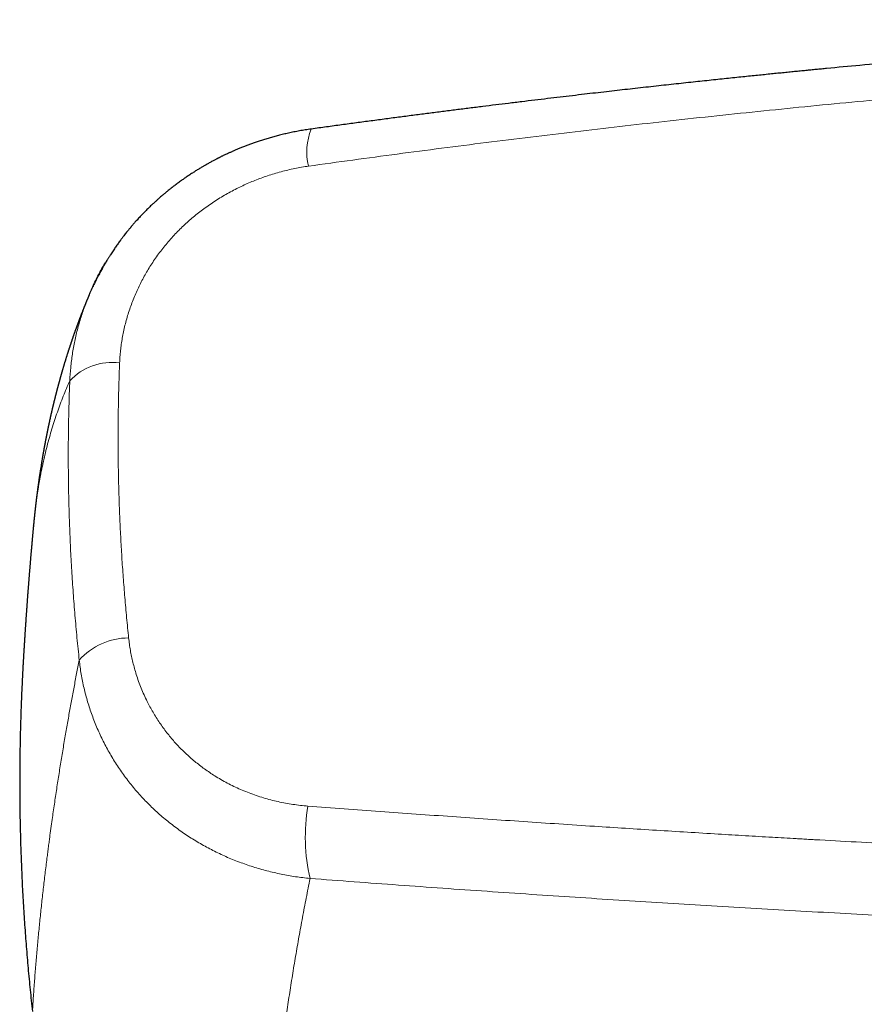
# Model space of a CAD drawing. Header units: millimetres. Extents: x 8 to 932, y 12 to 523.
# Tile 23 of 53: x 384 to 424, y 458 to 505. Entities that reach past the tile are written whole.
import ezdxf

# ---------------------------------------------------------------- set-up
doc = ezdxf.new("R2010")
doc.units = ezdxf.units.MM

msp = doc.modelspace()

# ---------------------------------------------------------------- linework, layer by layer
at = {"color": 7, "linetype": 'Continuous', "lineweight": 30}
for p, q in [((397.866, 499.854), (397.865, 499.853)), ((384.629, 480.946), (384.629, 480.95))]:
    msp.add_line(p, q, dxfattribs=at)
at = {"color": 252, "linetype": 'Continuous', "lineweight": 0}
msp.add_line((384.145, 474.546), (384.138, 474.405), dxfattribs=at)
for centre, radius, start, end in [((400.499, 498.773), 2.847, 157.7011, 193.9527), ((388.355, 486.034), 2.704, 81.9435, 137.5333), ((389.18, 472.438), 3.178, 90.2525, 138.1929), ((406.371, 466.142), 8.789, 170.3929, 193.0485)]:
    msp.add_arc(centre, radius, start, end, dxfattribs=at)
at = {"color": 7, "linetype": 'Continuous', "lineweight": 30}
for points, knots in [([(456.697, 505.062), (456.666, 505.061), (455.947, 505.034), (454.538, 504.975), (452.467, 504.884), (450.389, 504.784), (448.301, 504.677), (446.206, 504.562), (444.549, 504.465), (443.334, 504.391), (442.568, 504.343), (441.81, 504.295), (441.06, 504.247), (440.319, 504.198), (439.543, 504.146), (438.735, 504.09), (437.895, 504.032), (437.068, 503.973), (436.272, 503.915), (435.507, 503.858), (434.773, 503.803), (434.05, 503.748), (433.337, 503.692), (432.634, 503.637), (431.941, 503.581), (431.278, 503.527), (430.643, 503.475), (430.034, 503.424), (429.43, 503.373), (428.827, 503.322), (428.224, 503.27), (427.22, 503.182), (425.814, 503.056), (424.08, 502.896), (422.866, 502.78), (422.17, 502.713), (421.92, 502.688), (421.671, 502.664), (421.419, 502.639), (421.161, 502.614), (420.892, 502.587), (420.612, 502.559), (420.32, 502.53), (420.017, 502.5), (419.704, 502.468), (419.38, 502.435), (419.044, 502.401), (418.692, 502.365), (418.323, 502.327), (417.937, 502.287), (417.539, 502.245), (417.129, 502.202), (416.706, 502.157), (416.272, 502.111), (415.826, 502.063), (415.368, 502.013), (414.898, 501.962), (414.416, 501.909), (413.923, 501.855), (413.427, 501.8), (412.93, 501.744), (412.432, 501.687), (411.923, 501.629), (411.404, 501.57), (410.863, 501.507), (410.3, 501.442), (409.715, 501.373), (409.118, 501.302), (408.509, 501.229), (407.888, 501.154), (407.268, 501.079), (406.649, 501.003), (406.031, 500.926), (405.403, 500.848), (404.765, 500.767), (404.116, 500.685), (403.457, 500.6), (402.787, 500.514), (402.107, 500.425), (401.416, 500.334), (400.72, 500.241), (400.017, 500.147), (399.309, 500.051), (398.591, 499.954), (398.109, 499.887), (397.866, 499.854)], [0, 0, 0, 0, 0.001581, 0.036396, 0.071362, 0.106479, 0.141748, 0.177167, 0.212738, 0.225814, 0.238795, 0.251631, 0.26432, 0.276864, 0.289263, 0.303688, 0.317911, 0.331932, 0.34575, 0.35836, 0.370797, 0.38306, 0.39515, 0.407066, 0.418809, 0.430378, 0.440831, 0.451139, 0.46137, 0.471602, 0.481833, 0.492065, 0.522762, 0.553459, 0.580474, 0.584719, 0.588964, 0.593209, 0.597455, 0.601805, 0.606395, 0.611171, 0.616134, 0.621283, 0.626619, 0.632141, 0.637849, 0.643744, 0.65012, 0.6567, 0.663485, 0.670475, 0.677669, 0.685068, 0.692671, 0.700479, 0.708492, 0.716709, 0.72513, 0.733756, 0.742077, 0.750579, 0.759263, 0.768129, 0.777176, 0.786971, 0.796969, 0.807173, 0.81758, 0.828192, 0.839008, 0.849393, 0.85996, 0.870709, 0.881638, 0.89275, 0.904043, 0.915517, 0.927173, 0.93901, 0.951029, 0.963009, 0.975165, 0.987495, 1, 1, 1, 1]), ([(397.865, 499.853), (397.77, 499.84), (397.583, 499.813), (397.307, 499.766), (397.042, 499.715), (396.786, 499.662), (396.54, 499.606), (396.304, 499.548), (396.078, 499.488), (395.859, 499.426), (395.646, 499.362), (395.441, 499.297), (395.246, 499.232), (395.062, 499.168), (394.888, 499.105), (394.718, 499.04), (394.552, 498.975), (394.391, 498.909), (394.244, 498.846), (394.108, 498.787), (393.986, 498.733), (393.88, 498.684), (393.789, 498.641), (393.711, 498.604), (393.643, 498.571), (393.583, 498.542), (393.532, 498.516), (393.492, 498.496), (393.462, 498.481), (393.439, 498.469), (393.417, 498.458), (393.39, 498.445), (393.356, 498.427), (393.311, 498.403), (393.254, 498.374), (393.187, 498.338), (393.116, 498.3), (393.041, 498.259), (392.953, 498.21), (392.852, 498.153), (392.737, 498.086), (392.609, 498.011), (392.469, 497.926), (392.317, 497.831), (392.157, 497.728), (391.994, 497.62), (391.834, 497.51), (391.672, 497.396), (391.51, 497.278), (391.349, 497.158), (391.199, 497.041), (391.064, 496.934), (390.944, 496.836), (390.837, 496.747), (390.737, 496.662), (390.64, 496.578), (390.543, 496.492), (390.434, 496.394), (390.312, 496.282), (390.177, 496.154), (390.036, 496.016), (389.912, 495.89), (389.806, 495.78), (389.721, 495.691), (389.641, 495.605), (389.567, 495.523), (389.5, 495.449), (389.441, 495.382), (389.392, 495.326), (389.352, 495.279), (389.32, 495.242), (389.293, 495.211), (389.269, 495.183), (389.245, 495.153), (389.214, 495.116), (389.174, 495.068), (389.124, 495.007), (389.066, 494.935), (389.001, 494.852), (388.929, 494.76), (388.852, 494.66), (388.762, 494.539), (388.659, 494.397), (388.542, 494.231), (388.421, 494.054), (388.329, 493.913), (388.265, 493.814), (388.233, 493.762), (388.203, 493.715), (388.175, 493.67), (388.15, 493.628), (388.128, 493.591), (388.111, 493.564), (388.098, 493.542), (388.085, 493.522), (388.071, 493.498), (388.054, 493.468), (388.032, 493.432), (388.006, 493.387), (387.974, 493.332), (387.937, 493.266), (387.895, 493.191), (387.847, 493.106), (387.796, 493.011), (387.74, 492.905), (387.679, 492.789), (387.615, 492.662), (387.548, 492.525), (387.495, 492.413), (387.465, 492.347), (387.457, 492.331)], [0, 0, 0, 0, 0.0215661, 0.0424304, 0.0625957, 0.0820646, 0.1008392, 0.1189215, 0.136313, 0.1530152, 0.1697745, 0.1857795, 0.2010309, 0.2155294, 0.2292755, 0.2422692, 0.2561218, 0.269003, 0.2809127, 0.2918503, 0.3018154, 0.3108075, 0.3179004, 0.3242486, 0.3298854, 0.3348154, 0.339039, 0.3425563, 0.3448238, 0.3466541, 0.3482387, 0.3504001, 0.3532328, 0.3567375, 0.3618278, 0.3675081, 0.3735285, 0.3798897, 0.3865923, 0.3958871, 0.40577, 0.4162426, 0.4288608, 0.442244, 0.4563939, 0.4712146, 0.4857325, 0.4996936, 0.515429, 0.530383, 0.5445526, 0.5579351, 0.568861, 0.5791969, 0.5889419, 0.5981677, 0.6077795, 0.6180489, 0.6309955, 0.6448538, 0.659622, 0.6752983, 0.6844724, 0.6939153, 0.7029089, 0.7110536, 0.7186765, 0.7253692, 0.7311323, 0.7354926, 0.7391124, 0.7420734, 0.7447845, 0.7474499, 0.7506949, 0.7556194, 0.7615423, 0.7684633, 0.7763824, 0.7852865, 0.7948057, 0.8047715, 0.819204, 0.8344819, 0.8506059, 0.8675767, 0.8725455, 0.8772176, 0.8813936, 0.8850734, 0.8892078, 0.8924599, 0.8948295, 0.8964412, 0.8982143, 0.9003351, 0.9028071, 0.9059304, 0.9098961, 0.9147043, 0.9203554, 0.9268499, 0.934188, 0.9423703, 0.9513973, 0.9612696, 0.9719879, 0.9835529, 0.9959655, 1, 1, 1, 1]), ([(387.304, 491.995), (387.321, 492.039), (387.419, 492.28), (387.628, 492.705), (387.864, 493.16), (388.02, 493.415), (388.065, 493.487)], [0, 0, 0, 0, 0.0850801, 0.4667936, 0.8485127, 1, 1, 1, 1]), ([(387.301, 491.996), (387.3, 491.993), (387.294, 491.979), (387.284, 491.956), (387.271, 491.926), (387.258, 491.895), (387.245, 491.863), (387.23, 491.828), (387.214, 491.79), (387.199, 491.752), (387.183, 491.716), (387.169, 491.682), (387.156, 491.65), (387.144, 491.62), (387.132, 491.591), (387.12, 491.561), (387.108, 491.531), (387.095, 491.499), (387.079, 491.461), (387.063, 491.419), (387.046, 491.377), (387.03, 491.338), (387.016, 491.302), (387.001, 491.266), (386.988, 491.231), (386.974, 491.196), (386.959, 491.158), (386.943, 491.118), (386.927, 491.077), (386.912, 491.038), (386.899, 491.003), (386.887, 490.973), (386.876, 490.945), (386.866, 490.917), (386.855, 490.89), (386.845, 490.864), (386.836, 490.839), (386.826, 490.813), (386.815, 490.783), (386.803, 490.751), (386.791, 490.72), (386.781, 490.693), (386.772, 490.67), (386.766, 490.652), (386.759, 490.635), (386.753, 490.619), (386.747, 490.603), (386.741, 490.586), (386.734, 490.567), (386.726, 490.545), (386.717, 490.521), (386.707, 490.494), (386.697, 490.465), (386.686, 490.435), (386.674, 490.404), (386.663, 490.373), (386.653, 490.345), (386.644, 490.319), (386.635, 490.295), (386.625, 490.268), (386.614, 490.237), (386.602, 490.202), (386.589, 490.166), (386.575, 490.126), (386.56, 490.084), (386.546, 490.042), (386.532, 490.004), (386.52, 489.968), (386.508, 489.933), (386.496, 489.9), (386.484, 489.865), (386.471, 489.828), (386.458, 489.788), (386.443, 489.746), (386.429, 489.704), (386.417, 489.666), (386.405, 489.63), (386.394, 489.598), (386.384, 489.568), (386.375, 489.541), (386.366, 489.513), (386.356, 489.483), (386.345, 489.451), (386.334, 489.418), (386.323, 489.384), (386.313, 489.353), (386.302, 489.32), (386.291, 489.285), (386.279, 489.249), (386.268, 489.212), (386.255, 489.173), (386.242, 489.131), (386.228, 489.086), (386.214, 489.043), (386.202, 489.004), (386.19, 488.967), (386.179, 488.932), (386.169, 488.899), (386.159, 488.867), (386.15, 488.836), (386.139, 488.802), (386.128, 488.766), (386.117, 488.73), (386.106, 488.694), (386.096, 488.659), (386.085, 488.624), (386.075, 488.589), (386.065, 488.556), (386.055, 488.524), (386.045, 488.49), (386.035, 488.454), (386.024, 488.418), (386.014, 488.383), (386.004, 488.351), (385.996, 488.322), (385.988, 488.294), (385.98, 488.267), (385.972, 488.24), (385.964, 488.212), (385.956, 488.184), (385.949, 488.157), (385.94, 488.128), (385.932, 488.098), (385.924, 488.07), (385.916, 488.042), (385.909, 488.016), (385.901, 487.989), (385.894, 487.962), (385.887, 487.937), (385.88, 487.914), (385.874, 487.89), (385.867, 487.865), (385.859, 487.837), (385.851, 487.809), (385.843, 487.78), (385.836, 487.752), (385.829, 487.726), (385.822, 487.702), (385.816, 487.68), (385.811, 487.66), (385.805, 487.639), (385.8, 487.619), (385.794, 487.598), (385.788, 487.575), (385.782, 487.551), (385.774, 487.523), (385.766, 487.493), (385.759, 487.463), (385.75, 487.432), (385.742, 487.402), (385.735, 487.372), (385.728, 487.345), (385.721, 487.318), (385.714, 487.29), (385.706, 487.262), (385.698, 487.231), (385.69, 487.198), (385.681, 487.163), (385.672, 487.129), (385.664, 487.097), (385.657, 487.067), (385.65, 487.038), (385.643, 487.011), (385.636, 486.983), (385.629, 486.955), (385.621, 486.923), (385.613, 486.89), (385.604, 486.854), (385.596, 486.82), (385.588, 486.79), (385.582, 486.765), (385.577, 486.742), (385.572, 486.721), (385.567, 486.7), (385.562, 486.68), (385.557, 486.66), (385.552, 486.639), (385.547, 486.618), (385.541, 486.593), (385.535, 486.567), (385.528, 486.539), (385.521, 486.507), (385.513, 486.472), (385.504, 486.436), (385.497, 486.403), (385.489, 486.371), (385.482, 486.338), (385.474, 486.303), (385.465, 486.266), (385.457, 486.229), (385.449, 486.193), (385.441, 486.159), (385.434, 486.129), (385.428, 486.1), (385.422, 486.072), (385.416, 486.045), (385.409, 486.015), (385.402, 485.983), (385.395, 485.948), (385.387, 485.912), (385.379, 485.877), (385.372, 485.843), (385.364, 485.808), (385.356, 485.769), (385.347, 485.726), (385.339, 485.688), (385.331, 485.652), (385.325, 485.621), (385.318, 485.588), (385.311, 485.556), (385.305, 485.524), (385.298, 485.493), (385.292, 485.463), (385.286, 485.434), (385.28, 485.404), (385.273, 485.369), (385.265, 485.329), (385.256, 485.286), (385.248, 485.245), (385.24, 485.206), (385.234, 485.172), (385.228, 485.141), (385.222, 485.113), (385.216, 485.082), (385.21, 485.05), (385.203, 485.014), (385.196, 484.977), (385.189, 484.942), (385.183, 484.911), (385.178, 484.883), (385.173, 484.856), (385.168, 484.83), (385.163, 484.804), (385.158, 484.778), (385.154, 484.753), (385.149, 484.728), (385.144, 484.701), (385.139, 484.674), (385.134, 484.647), (385.129, 484.618), (385.124, 484.59), (385.119, 484.562), (385.114, 484.533), (385.108, 484.503), (385.103, 484.471), (385.097, 484.437), (385.09, 484.401), (385.084, 484.363), (385.077, 484.325), (385.07, 484.286), (385.064, 484.251), (385.055, 484.197), (385.042, 484.119), (385.026, 484.027), (385.012, 483.94), (384.997, 483.852), (384.983, 483.759), (384.968, 483.666), (384.957, 483.596), (384.949, 483.542), (384.943, 483.503), (384.937, 483.464), (384.931, 483.427), (384.926, 483.392), (384.921, 483.358), (384.916, 483.328), (384.912, 483.299), (384.908, 483.271), (384.903, 483.241), (384.899, 483.211), (384.894, 483.179), (384.89, 483.148), (384.885, 483.117), (384.881, 483.087), (384.877, 483.057), (384.872, 483.027), (384.868, 482.994), (384.863, 482.959), (384.858, 482.926), (384.854, 482.894), (384.85, 482.867), (384.847, 482.843), (384.844, 482.821), (384.841, 482.801), (384.839, 482.782), (384.836, 482.762), (384.833, 482.74), (384.83, 482.716), (384.826, 482.689), (384.822, 482.662), (384.819, 482.634), (384.815, 482.607), (384.812, 482.581), (384.808, 482.553), (384.805, 482.526), (384.801, 482.497), (384.798, 482.471), (384.794, 482.444), (384.791, 482.42), (384.788, 482.396), (384.785, 482.373), (384.782, 482.346), (384.778, 482.318), (384.775, 482.291), (384.772, 482.266), (384.768, 482.237), (384.764, 482.203), (384.76, 482.166), (384.756, 482.133), (384.752, 482.103), (384.749, 482.076), (384.746, 482.048), (384.742, 482.02), (384.739, 481.993), (384.736, 481.967), (384.733, 481.943), (384.73, 481.917), (384.727, 481.89), (384.724, 481.862), (384.721, 481.832), (384.717, 481.8), (384.713, 481.765), (384.709, 481.727), (384.705, 481.689), (384.701, 481.654), (384.697, 481.62), (384.694, 481.588), (384.69, 481.556), (384.686, 481.521), (384.683, 481.484), (384.678, 481.446), (384.674, 481.408), (384.671, 481.371), (384.667, 481.337), (384.664, 481.305), (384.661, 481.273), (384.657, 481.239), (384.654, 481.206), (384.651, 481.176), (384.648, 481.148), (384.646, 481.121), (384.643, 481.095), (384.641, 481.073), (384.639, 481.055), (384.638, 481.041), (384.636, 481.024), (384.634, 481.003), (384.632, 480.978), (384.63, 480.959), (384.629, 480.949)], [0, 0, 0, 0, 0.0009818, 0.0038295, 0.0066813, 0.0096033, 0.012633, 0.0159559, 0.0195987, 0.0232474, 0.0267939, 0.0300257, 0.0329498, 0.035733, 0.0385932, 0.0412887, 0.0440677, 0.0471753, 0.0505068, 0.0548261, 0.058915, 0.0624845, 0.0658706, 0.0691971, 0.072526, 0.0757973, 0.0792717, 0.0831048, 0.0871678, 0.0910449, 0.0940738, 0.0968585, 0.0994738, 0.1020832, 0.1046641, 0.1071927, 0.1093041, 0.1117947, 0.1146627, 0.1176671, 0.120673, 0.1234923, 0.1253981, 0.1270531, 0.128532, 0.1300379, 0.1315824, 0.1331646, 0.1347587, 0.1369505, 0.1392193, 0.1417137, 0.1444311, 0.14731, 0.1502492, 0.1531475, 0.1557737, 0.1581284, 0.1603956, 0.1626449, 0.1657763, 0.1689322, 0.1723482, 0.176075, 0.1800841, 0.1840616, 0.18764, 0.1909328, 0.1940617, 0.1971924, 0.2003831, 0.2037812, 0.2074777, 0.2115565, 0.2154692, 0.219055, 0.2223714, 0.2254732, 0.2279337, 0.2304289, 0.2330193, 0.2357392, 0.2387301, 0.2419246, 0.245045, 0.2479819, 0.2507341, 0.2542133, 0.2575333, 0.2608916, 0.2644031, 0.2682733, 0.2726443, 0.2766292, 0.2802959, 0.2836507, 0.2867899, 0.2899309, 0.2926511, 0.2955016, 0.2986232, 0.3020636, 0.3054607, 0.3085967, 0.3120104, 0.315172, 0.3182474, 0.3213853, 0.3242326, 0.3272826, 0.3306057, 0.334106, 0.3373308, 0.3402444, 0.3428471, 0.3453418, 0.347801, 0.3502757, 0.3529373, 0.3553345, 0.3578777, 0.3605437, 0.3633248, 0.365964, 0.3683358, 0.3708417, 0.3732885, 0.3757108, 0.378126, 0.3800883, 0.3822033, 0.3845331, 0.3870649, 0.389677, 0.3923389, 0.394996, 0.3973726, 0.3995204, 0.4014149, 0.403287, 0.4051467, 0.4070188, 0.4089245, 0.4108792, 0.4130975, 0.415648, 0.4184551, 0.4212115, 0.4238845, 0.4268555, 0.4295346, 0.4319733, 0.4343883, 0.436874, 0.4394543, 0.442159, 0.4451633, 0.4484862, 0.4516609, 0.4545588, 0.4572369, 0.4597761, 0.4622513, 0.4647157, 0.4672657, 0.470089, 0.4731753, 0.4764345, 0.47983, 0.4824043, 0.4846516, 0.48662, 0.4885221, 0.4903834, 0.4922286, 0.4941025, 0.4958463, 0.497748, 0.4999366, 0.502412, 0.5049823, 0.5074654, 0.5110853, 0.514355, 0.5172687, 0.5201136, 0.5230342, 0.5261752, 0.5295976, 0.5328999, 0.5362931, 0.5393042, 0.5419597, 0.5445184, 0.5470222, 0.5495115, 0.5520349, 0.5549544, 0.5581789, 0.5614337, 0.5646318, 0.567711, 0.5705371, 0.5742699, 0.5780336, 0.5820765, 0.5846916, 0.5875639, 0.590609, 0.5934065, 0.5963443, 0.5990769, 0.6017243, 0.6043321, 0.6069567, 0.6098449, 0.6137345, 0.6176397, 0.6214104, 0.6249072, 0.6280939, 0.630553, 0.6330627, 0.6357636, 0.638672, 0.6418447, 0.6453214, 0.6485522, 0.6512928, 0.6537261, 0.6560557, 0.6583324, 0.6606839, 0.6631733, 0.6651997, 0.6674831, 0.6699633, 0.6723479, 0.674598, 0.6773473, 0.6799036, 0.6822728, 0.6848804, 0.6875064, 0.6903408, 0.6934279, 0.6966272, 0.6998807, 0.7036358, 0.706958, 0.7100324, 0.713137, 0.7213916, 0.7307169, 0.7375843, 0.7446993, 0.7542455, 0.7621828, 0.7694728, 0.7728938, 0.7764989, 0.7799867, 0.783327, 0.7864043, 0.7892662, 0.7921122, 0.7944402, 0.7969213, 0.7995454, 0.8022753, 0.8051072, 0.8079569, 0.8105525, 0.8132507, 0.8158584, 0.8185016, 0.8213335, 0.8243893, 0.8277931, 0.8302951, 0.8327385, 0.8349064, 0.8367986, 0.8385014, 0.8401615, 0.8417814, 0.8438041, 0.8459622, 0.848267, 0.8508624, 0.8531498, 0.85563, 0.8579883, 0.8601313, 0.8628386, 0.8653136, 0.8676062, 0.8698803, 0.8722353, 0.8740494, 0.8761394, 0.8785086, 0.8810518, 0.8834396, 0.8856482, 0.8876901, 0.8911862, 0.8944341, 0.8976642, 0.8998113, 0.9022009, 0.904794, 0.90731, 0.9096935, 0.9119446, 0.9140911, 0.9161534, 0.9186373, 0.9210969, 0.9236107, 0.9264186, 0.9295251, 0.9329734, 0.9362891, 0.9394283, 0.9423249, 0.9450712, 0.9478258, 0.9508225, 0.9541488, 0.9575565, 0.9609358, 0.9641932, 0.96715, 0.9699003, 0.9726493, 0.9755897, 0.9788172, 0.9811805, 0.9835703, 0.9859868, 0.988342, 0.9904607, 0.9917171, 0.9928978, 0.9942745, 0.9959168, 0.9978252, 1, 1, 1, 1]), ([(384.629, 480.946), (384.628, 480.938), (384.626, 480.915), (384.622, 480.876), (384.618, 480.829), (384.613, 480.776), (384.608, 480.718), (384.602, 480.658), (384.597, 480.599), (384.592, 480.545), (384.587, 480.495), (384.583, 480.445), (384.578, 480.397), (384.574, 480.349), (384.569, 480.298), (384.564, 480.242), (384.559, 480.186), (384.554, 480.126), (384.548, 480.061), (384.542, 479.992), (384.536, 479.922), (384.529, 479.846), (384.522, 479.766), (384.515, 479.687), (384.509, 479.614), (384.503, 479.543), (384.497, 479.475), (384.492, 479.407), (384.486, 479.34), (384.48, 479.271), (384.474, 479.203), (384.469, 479.134), (384.463, 479.066), (384.458, 479.002), (384.452, 478.94), (384.448, 478.881), (384.443, 478.822), (384.438, 478.761), (384.433, 478.698), (384.427, 478.63), (384.422, 478.562), (384.417, 478.498), (384.412, 478.437), (384.407, 478.375), (384.402, 478.313), (384.397, 478.253), (384.393, 478.197), (384.389, 478.143), (384.385, 478.089), (384.38, 478.033), (384.376, 477.976), (384.371, 477.918), (384.366, 477.85), (384.36, 477.772), (384.354, 477.687), (384.347, 477.602), (384.341, 477.516), (384.335, 477.43), (384.329, 477.348), (384.323, 477.272), (384.318, 477.197), (384.312, 477.122), (384.307, 477.045), (384.301, 476.965), (384.295, 476.879), (384.289, 476.79), (384.283, 476.705), (384.277, 476.626), (384.272, 476.551), (384.267, 476.475), (384.262, 476.4), (384.257, 476.328), (384.252, 476.259), (384.248, 476.198), (384.244, 476.141), (384.241, 476.09), (384.238, 476.038), (384.234, 475.986), (384.231, 475.934), (384.227, 475.879), (384.222, 475.805), (384.216, 475.714), (384.21, 475.608), (384.203, 475.504), (384.197, 475.4), (384.19, 475.296), (384.184, 475.193), (384.178, 475.097), (384.172, 475.004), (384.167, 474.923), (384.163, 474.852), (384.16, 474.791), (384.156, 474.73), (384.152, 474.668), (384.149, 474.605), (384.145, 474.542), (384.141, 474.479), (384.139, 474.434), (384.137, 474.409), (384.137, 474.405)], [0, 0, 0, 0, 0.003811, 0.010005, 0.017495, 0.025306, 0.033873, 0.043285, 0.05274, 0.060116, 0.067712, 0.075487, 0.08274, 0.088975, 0.097426, 0.1058, 0.114185, 0.122814, 0.132746, 0.143548, 0.154072, 0.164573, 0.178032, 0.189881, 0.200619, 0.211256, 0.222057, 0.231438, 0.241931, 0.252511, 0.262769, 0.273093, 0.283672, 0.293638, 0.302652, 0.311663, 0.320623, 0.329627, 0.339095, 0.349582, 0.360644, 0.369897, 0.379048, 0.388386, 0.398052, 0.407556, 0.415799, 0.423627, 0.432167, 0.440714, 0.449268, 0.458002, 0.467344, 0.480526, 0.493651, 0.506555, 0.519538, 0.532999, 0.545769, 0.557168, 0.568314, 0.580002, 0.591703, 0.603665, 0.617117, 0.631149, 0.644649, 0.656169, 0.667685, 0.679387, 0.691264, 0.702363, 0.712701, 0.722855, 0.73084, 0.73883, 0.746826, 0.754828, 0.762844, 0.771081, 0.780113, 0.797153, 0.813278, 0.829304, 0.845322, 0.861681, 0.877902, 0.892571, 0.906766, 0.920978, 0.930463, 0.939956, 0.949457, 0.958966, 0.968588, 0.978756, 0.988388, 0.997962, 1, 1, 1, 1]), ([(384.138, 474.405), (384.121, 474.119), (384.085, 473.462), (384.042, 472.455), (384.008, 471.385), (383.986, 470.336), (383.974, 469.287), (383.974, 468.238), (383.985, 467.189), (384.007, 466.14), (384.041, 465.091), (384.085, 464.042), (384.141, 462.993), (384.207, 461.951), (384.284, 460.915), (384.372, 459.885), (384.47, 458.855), (384.544, 458.169), (384.581, 457.826)], [0, 0, 0, 0, 0.051797, 0.118863, 0.18207, 0.245258, 0.308434, 0.371605, 0.434778, 0.497959, 0.561155, 0.624373, 0.687621, 0.750904, 0.8131, 0.875343, 0.937641, 1, 1, 1, 1]), ([(384.145, 474.555), (384.144, 474.531), (384.141, 474.479), (384.137, 474.405), (384.135, 474.355), (384.134, 474.334)], [0, 0, 0, 0, 0.331871, 0.714743, 1, 1, 1, 1])]:
    msp.add_open_spline(points, degree=3, knots=knots, dxfattribs=at)
at = {"color": 252, "linetype": 'Continuous', "lineweight": 0}
for points, knots in [([(397.737, 498.087), (398.44, 498.185), (399.847, 498.38), (401.961, 498.664), (404.077, 498.941), (406.195, 499.211), (408.315, 499.473), (410.437, 499.728), (412.561, 499.975), (414.72, 500.218), (416.915, 500.458), (419.146, 500.692), (421.379, 500.919), (423.613, 501.137), (425.85, 501.347), (428.087, 501.548), (430.326, 501.741), (432.567, 501.926), (434.809, 502.102), (437.052, 502.27), (439.297, 502.429), (441.5, 502.577), (443.661, 502.715), (445.78, 502.842), (447.9, 502.961), (450.02, 503.073), (451.435, 503.141), (452.142, 503.175)], [0, 0, 0, 0, 0.039174, 0.078351, 0.117532, 0.156715, 0.195902, 0.235092, 0.274285, 0.31348, 0.354544, 0.395611, 0.43668, 0.47775, 0.518823, 0.559896, 0.600972, 0.642048, 0.683124, 0.724202, 0.765279, 0.806357, 0.845087, 0.883816, 0.922545, 0.961273, 1, 1, 1, 1]), ([(397.737, 498.087), (397.626, 498.071), (397.406, 498.038), (397.077, 497.975), (396.75, 497.904), (396.423, 497.821), (396.099, 497.729), (395.784, 497.629), (395.479, 497.522), (395.184, 497.409), (394.891, 497.287), (394.602, 497.158), (394.311, 497.016), (394.018, 496.864), (393.725, 496.7), (393.438, 496.527), (393.158, 496.346), (392.882, 496.156), (392.617, 495.961), (392.364, 495.762), (392.122, 495.561), (391.888, 495.352), (391.661, 495.138), (391.436, 494.912), (391.215, 494.675), (390.999, 494.426), (390.791, 494.171), (390.591, 493.909), (390.401, 493.641), (390.224, 493.373), (390.06, 493.107), (389.907, 492.842), (389.764, 492.572), (389.629, 492.298), (389.5, 492.015), (389.379, 491.723), (389.265, 491.423), (389.163, 491.12), (389.071, 490.814), (388.989, 490.505), (388.919, 490.2), (388.861, 489.898), (388.814, 489.602), (388.777, 489.306), (388.749, 489.009), (388.739, 488.811), (388.734, 488.712)], [0, 0, 0, 0, 0.023411, 0.046807, 0.070215, 0.09366, 0.117169, 0.140622, 0.162639, 0.184627, 0.206609, 0.228607, 0.250641, 0.27405, 0.297377, 0.320647, 0.343888, 0.367126, 0.390543, 0.412624, 0.434624, 0.456566, 0.478475, 0.500376, 0.523624, 0.546866, 0.570131, 0.593448, 0.616845, 0.640161, 0.662046, 0.683927, 0.705825, 0.727764, 0.749766, 0.773098, 0.796381, 0.819644, 0.842911, 0.866209, 0.889666, 0.911788, 0.933861, 0.955905, 0.977944, 1, 1, 1, 1]), ([(386.36, 487.86), (386.373, 488.073), (386.398, 488.498), (386.479, 489.131), (386.592, 489.756), (386.737, 490.371), (386.914, 490.972), (387.101, 491.514), (387.243, 491.85), (387.304, 491.995)], [0, 0, 0, 0, 0.151176, 0.301601, 0.450998, 0.599095, 0.745628, 0.890341, 1, 1, 1, 1]), ([(388.734, 488.712), (388.722, 488.365), (388.696, 487.671), (388.673, 486.628), (388.661, 485.583), (388.662, 484.538), (388.675, 483.492), (388.7, 482.444), (388.737, 481.425), (388.784, 480.434), (388.839, 479.471), (388.905, 478.508), (388.982, 477.544), (389.067, 476.58), (389.133, 475.937), (389.166, 475.615)], [0, 0, 0, 0, 0.080053, 0.160076, 0.240074, 0.320053, 0.400021, 0.479982, 0.559944, 0.633247, 0.70656, 0.779887, 0.853233, 0.926602, 1, 1, 1, 1]), ([(384.629, 480.95), (384.63, 480.961), (384.635, 481.007), (384.643, 481.09), (384.653, 481.194), (384.664, 481.296), (384.674, 481.391), (384.683, 481.467), (384.688, 481.511), (384.69, 481.526), (384.69, 481.529), (384.691, 481.538), (384.693, 481.554), (384.696, 481.577), (384.699, 481.604), (384.702, 481.634), (384.706, 481.668), (384.711, 481.704), (384.715, 481.742), (384.72, 481.783), (384.726, 481.826), (384.732, 481.873), (384.738, 481.92), (384.744, 481.969), (384.751, 482.018), (384.758, 482.07), (384.765, 482.124), (384.773, 482.18), (384.781, 482.238), (384.79, 482.297), (384.799, 482.359), (384.809, 482.426), (384.82, 482.498), (384.831, 482.572), (384.84, 482.625), (384.845, 482.658), (384.847, 482.672), (384.849, 482.685), (384.855, 482.72), (384.864, 482.778), (384.879, 482.862), (384.893, 482.948), (384.908, 483.036), (384.924, 483.121), (384.939, 483.204), (384.953, 483.284), (384.968, 483.361), (384.982, 483.435), (384.996, 483.506), (385.01, 483.574), (385.023, 483.64), (385.036, 483.703), (385.045, 483.747), (385.05, 483.772), (385.052, 483.78), (385.054, 483.788), (385.055, 483.795), (385.057, 483.803), (385.065, 483.843), (385.103, 484.019), (385.174, 484.334), (385.277, 484.751), (385.389, 485.165), (385.507, 485.574), (385.633, 485.975), (385.766, 486.368), (385.905, 486.753), (386.049, 487.128), (386.201, 487.498), (386.307, 487.74), (386.36, 487.86)], [0, 0, 0, 0, 0.004264, 0.01805, 0.032148, 0.044811, 0.057716, 0.069272, 0.074416, 0.074787, 0.075079, 0.075617, 0.078277, 0.081369, 0.084894, 0.088851, 0.093241, 0.098062, 0.103005, 0.108332, 0.114043, 0.120139, 0.126619, 0.13283, 0.139356, 0.146199, 0.153359, 0.160834, 0.168484, 0.176439, 0.184699, 0.193265, 0.20322, 0.213557, 0.222971, 0.224855, 0.22675, 0.228657, 0.230048, 0.241154, 0.252018, 0.264311, 0.276278, 0.287919, 0.299235, 0.310224, 0.320887, 0.331225, 0.341039, 0.35054, 0.359728, 0.368604, 0.377045, 0.378128, 0.379205, 0.380278, 0.381345, 0.382407, 0.383612, 0.398135, 0.457066, 0.51793, 0.578779, 0.639614, 0.700435, 0.761242, 0.82095, 0.880645, 0.940329, 1, 1, 1, 1]), ([(386.812, 474.556), (386.775, 474.912), (386.701, 475.625), (386.606, 476.693), (386.523, 477.761), (386.452, 478.828), (386.394, 479.895), (386.349, 480.96), (386.317, 481.995), (386.297, 483), (386.288, 483.974), (386.29, 484.947), (386.302, 485.919), (386.325, 486.891), (386.349, 487.537), (386.36, 487.86)], [0, 0, 0, 0, 0.080075, 0.160115, 0.240127, 0.320116, 0.400089, 0.480051, 0.56001, 0.633308, 0.706613, 0.77993, 0.853263, 0.926618, 1, 1, 1, 1]), ([(389.166, 475.615), (389.178, 475.517), (389.2, 475.32), (389.247, 475.027), (389.302, 474.736), (389.368, 474.447), (389.443, 474.16), (389.532, 473.86), (389.637, 473.547), (389.76, 473.224), (389.896, 472.905), (390.037, 472.607), (390.181, 472.331), (390.325, 472.074), (390.477, 471.823), (390.638, 471.578), (390.807, 471.337), (390.981, 471.106), (391.159, 470.884), (391.34, 470.673), (391.528, 470.468), (391.723, 470.269), (391.928, 470.072), (392.143, 469.878), (392.37, 469.688), (392.602, 469.506), (392.841, 469.33), (393.086, 469.162), (393.351, 468.994), (393.636, 468.825), (393.943, 468.66), (394.257, 468.505), (394.579, 468.361), (394.909, 468.228), (395.246, 468.106), (395.588, 467.997), (395.936, 467.9), (396.286, 467.816), (396.638, 467.745), (396.991, 467.686), (397.347, 467.64), (397.586, 467.619), (397.706, 467.609)], [0, 0, 0, 0, 0.0234209, 0.0468205, 0.0702221, 0.0936492, 0.1171248, 0.1405398, 0.1680266, 0.1954937, 0.222978, 0.2505167, 0.2738942, 0.297221, 0.3205201, 0.3438142, 0.3671264, 0.3905711, 0.4126794, 0.4347421, 0.4567794, 0.4788116, 0.5008591, 0.5241941, 0.5475105, 0.5708317, 0.5941815, 0.6175831, 0.6408594, 0.6681626, 0.6954769, 0.7228393, 0.7502868, 0.7781288, 0.805958, 0.8338126, 0.8617307, 0.8897563, 0.9172873, 0.9448143, 0.9723732, 1, 1, 1, 1]), ([(384.581, 457.826), (384.597, 458.07), (384.628, 458.557), (384.681, 459.289), (384.739, 460.019), (384.801, 460.747), (384.868, 461.473), (384.939, 462.196), (385.016, 462.922), (385.097, 463.653), (385.183, 464.386), (385.249, 464.922), (385.292, 465.258), (385.309, 465.395), (385.327, 465.532), (385.345, 465.669), (385.363, 465.809), (385.383, 465.955), (385.415, 466.2), (385.461, 466.539), (385.535, 467.07), (385.626, 467.701), (385.736, 468.431), (385.848, 469.157), (385.964, 469.876), (386.083, 470.59), (386.202, 471.285), (386.322, 471.961), (386.441, 472.617), (386.562, 473.268), (386.685, 473.913), (386.77, 474.343), (386.812, 474.556)], [0, 0, 0, 0, 0.04711, 0.093769, 0.139974, 0.185726, 0.231023, 0.275865, 0.32025, 0.365342, 0.409952, 0.454077, 0.462343, 0.470592, 0.478824, 0.487039, 0.495236, 0.503931, 0.513319, 0.539006, 0.5645, 0.607943, 0.650813, 0.693109, 0.73483, 0.775976, 0.816544, 0.854265, 0.891472, 0.928164, 0.96434, 1, 1, 1, 1]), ([(386.812, 474.556), (386.84, 474.332), (386.897, 473.885), (387.033, 473.223), (387.206, 472.57), (387.417, 471.93), (387.666, 471.302), (387.951, 470.69), (388.272, 470.095), (388.627, 469.518), (389.017, 468.963), (389.439, 468.43), (389.894, 467.921), (390.38, 467.439), (390.894, 466.986), (391.433, 466.563), (391.994, 466.173), (392.577, 465.814), (393.18, 465.488), (393.8, 465.194), (394.437, 464.935), (395.088, 464.709), (395.753, 464.517), (396.429, 464.36), (397.115, 464.236), (397.578, 464.184), (397.81, 464.158)], [0, 0, 0, 0, 0.041826, 0.083626, 0.125414, 0.167201, 0.208994, 0.250798, 0.292617, 0.334455, 0.376319, 0.418217, 0.46016, 0.502165, 0.544104, 0.585863, 0.62748, 0.668986, 0.710412, 0.751782, 0.79312, 0.834446, 0.875778, 0.917136, 0.958537, 1, 1, 1, 1]), ([(397.706, 467.609), (398.28, 467.565), (399.427, 467.479), (401.146, 467.351), (402.86, 467.227), (404.569, 467.105), (406.272, 466.986), (407.971, 466.869), (409.664, 466.755), (411.285, 466.648), (412.834, 466.548), (414.312, 466.455), (415.785, 466.363), (417.196, 466.277), (418.545, 466.197), (419.78, 466.124), (420.635, 466.075), (421.11, 466.048), (421.258, 466.04), (421.406, 466.031), (421.553, 466.023), (421.701, 466.014), (422.459, 465.972), (423.827, 465.896), (425.803, 465.79), (427.773, 465.688), (429.739, 465.589), (431.7, 465.495), (433.656, 465.404), (435.554, 465.319), (437.392, 465.24), (439.172, 465.167), (440.948, 465.097), (442.719, 465.03), (444.487, 464.966), (445.664, 464.926), (446.252, 464.906)], [0, 0, 0, 0, 0.035927, 0.071711, 0.107352, 0.142852, 0.178212, 0.213431, 0.248512, 0.283456, 0.314092, 0.344624, 0.37505, 0.405372, 0.43197, 0.458488, 0.481758, 0.4848, 0.487842, 0.490882, 0.493922, 0.496961, 0.499998, 0.540755, 0.581375, 0.621861, 0.662213, 0.702432, 0.742521, 0.782481, 0.818998, 0.855408, 0.891712, 0.927911, 0.964007, 1, 1, 1, 1]), ([(395.567, 445.899), (395.569, 445.928), (395.572, 445.987), (395.576, 446.077), (395.581, 446.171), (395.586, 446.269), (395.591, 446.37), (395.596, 446.476), (395.602, 446.585), (395.608, 446.7), (395.615, 446.821), (395.622, 446.948), (395.629, 447.079), (395.637, 447.214), (395.645, 447.354), (395.653, 447.49), (395.661, 447.621), (395.669, 447.749), (395.677, 447.879), (395.684, 447.991), (395.69, 448.085), (395.695, 448.159), (395.699, 448.233), (395.704, 448.307), (395.709, 448.379), (395.715, 448.469), (395.722, 448.575), (395.73, 448.697), (395.739, 448.815), (395.747, 448.931), (395.755, 449.042), (395.763, 449.154), (395.771, 449.265), (395.779, 449.376), (395.787, 449.483), (395.795, 449.585), (395.802, 449.684), (395.81, 449.779), (395.817, 449.87), (395.824, 449.958), (395.831, 450.043), (395.836, 450.107), (395.839, 450.151), (395.842, 450.176), (395.844, 450.202), (395.846, 450.226), (395.848, 450.251), (395.85, 450.279), (395.856, 450.358), (395.867, 450.49), (395.883, 450.674), (395.899, 450.862), (395.916, 451.055), (395.933, 451.255), (395.952, 451.463), (395.972, 451.68), (395.993, 451.902), (396.015, 452.127), (396.037, 452.358), (396.06, 452.588), (396.084, 452.818), (396.107, 453.048), (396.132, 453.282), (396.158, 453.52), (396.183, 453.757), (396.21, 453.992), (396.236, 454.225), (396.261, 454.441), (396.278, 454.587), (396.287, 454.662), (396.29, 454.686), (396.293, 454.709), (396.295, 454.733), (396.298, 454.756), (396.308, 454.842), (396.353, 455.212), (396.436, 455.877), (396.555, 456.777), (396.684, 457.691), (396.82, 458.61), (396.965, 459.533), (397.117, 460.456), (397.277, 461.378), (397.445, 462.299), (397.622, 463.225), (397.747, 463.847), (397.81, 464.158)], [0, 0, 0, 0, 0.0050248, 0.0102663, 0.0157247, 0.0213999, 0.0272918, 0.0334006, 0.0397261, 0.0462685, 0.0533549, 0.0606792, 0.0682415, 0.0760417, 0.0840798, 0.0923558, 0.0994915, 0.1067951, 0.1142665, 0.1219058, 0.1260398, 0.1303652, 0.1346299, 0.1388337, 0.1429768, 0.1470592, 0.1541979, 0.1611429, 0.167894, 0.1744515, 0.1808151, 0.186985, 0.1934948, 0.199774, 0.2058226, 0.2116407, 0.2172282, 0.222585, 0.2277114, 0.2327345, 0.2375146, 0.2420516, 0.2435247, 0.2449702, 0.2463882, 0.2477786, 0.2491414, 0.2506298, 0.2523966, 0.2625572, 0.2729251, 0.2835003, 0.2942828, 0.3052726, 0.317155, 0.3292706, 0.3416195, 0.3542016, 0.367017, 0.3800657, 0.3925824, 0.4053066, 0.4182382, 0.4313773, 0.4447239, 0.4573678, 0.4701926, 0.4831981, 0.4929281, 0.4942095, 0.4954927, 0.4967776, 0.4980641, 0.4993524, 0.5005467, 0.5123014, 0.5600051, 0.6092832, 0.6585593, 0.707834, 0.7570977, 0.806318, 0.8546904, 0.9030944, 0.9515307, 1, 1, 1, 1]), ([(397.81, 464.158), (398.511, 464.105), (399.914, 463.999), (402.022, 463.845), (404.132, 463.694), (406.243, 463.546), (408.343, 463.403), (410.433, 463.264), (412.512, 463.129), (414.593, 462.998), (416.689, 462.87), (418.802, 462.744), (420.931, 462.621), (423.061, 462.502), (425.193, 462.388), (427.328, 462.277), (429.464, 462.17), (431.602, 462.067), (433.741, 461.968), (435.883, 461.873), (438.026, 461.783), (440.172, 461.696), (442.319, 461.614), (444.468, 461.537), (446.691, 461.461), (448.987, 461.388), (451.358, 461.318), (453.73, 461.254), (456.105, 461.195), (457.69, 461.16), (458.482, 461.143)], [0, 0, 0, 0, 0.035177, 0.07034, 0.10549, 0.140629, 0.175758, 0.210249, 0.244733, 0.27921, 0.313681, 0.34885, 0.384016, 0.419178, 0.454339, 0.489499, 0.52466, 0.559823, 0.594989, 0.630159, 0.665335, 0.700517, 0.735706, 0.770905, 0.806114, 0.844857, 0.883616, 0.922391, 0.961185, 1, 1, 1, 1])]:
    msp.add_open_spline(points, degree=3, knots=knots, dxfattribs=at)

doc.saveas('drawing.dxf')
